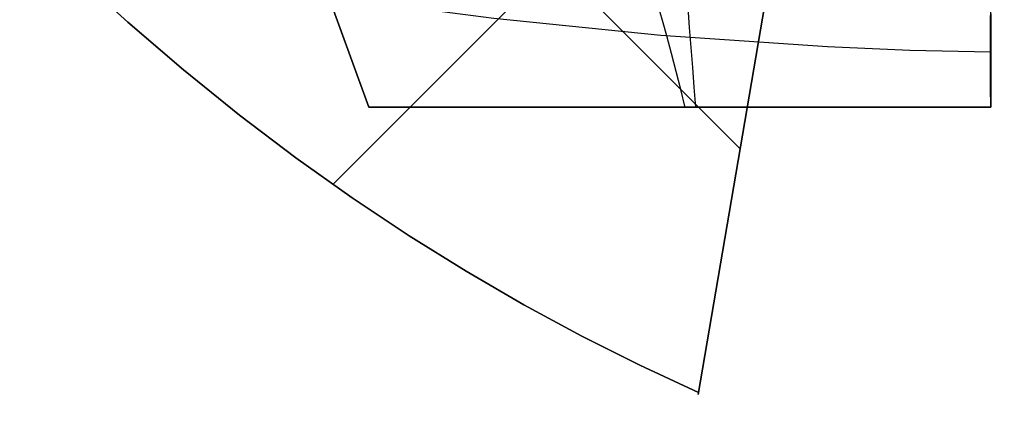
# Model space of a CAD drawing. Header units: millimetres. Extents: x -1690 to 192, y -898 to 54.
# Tile 110 of 256: x -1666.132 to -1663.758, y 40.064 to 41.001. Entities that reach past the tile are written whole.
import ezdxf

# ---------------------------------------------------------------- set-up
doc = ezdxf.new("R2010")
doc.units = ezdxf.units.MM
doc.header["$MEASUREMENT"] = 0
doc.layers.add('OVIDIO 186x93x72h', color=7, linetype='Continuous')

msp = doc.modelspace()

# ---------------------------------------------------------------- linework, layer by layer
at = {"layer": 'OVIDIO 186x93x72h'}
for points in [[(-1666.0616, 42.9086), (-1665.2906, 40.7903)], [(-1665.2906, 40.7903), (-1666.0616, 42.9086)], [(-1664.3948, 40.6899), (-1665.5277, 41.8228)], [(-1665.3773, 40.6041), (-1664.261, 41.7203)], [(-1663.7906, 40.7903), (-1665.2906, 40.7903)], [(-1665.2906, 40.7903), (-1663.7906, 40.7903)]]:
    msp.add_lwpolyline(points, dxfattribs=at)
at = {"layer": 'OVIDIO 186x93x72h', "extrusion": (0, 1.59187e-08, 1)}
for points in [[(-1665.2906, 40.7903), (-1666.0615, 42.9083)], [(-1666.0615, 42.9083), (-1665.2906, 40.7903)]]:
    msp.add_lwpolyline(points, dxfattribs=at)
at = {"layer": 'OVIDIO 186x93x72h', "extrusion": (0.265507, 0.881208, -0.391124)}
for points in [[(1560.8484, 428.9805), (1606.4681, 488.2006)], [(1606.4681, 488.2006), (1560.8484, 428.9805)]]:
    msp.add_lwpolyline(points, dxfattribs=at)
at = {"layer": 'OVIDIO 186x93x72h', "extrusion": (1.17502e-06, 6.8884e-06, 1)}
for points in [[(-1664.4959, 40.0972), (-1664.2229, 41.6977)], [(-1664.2229, 41.6977), (-1664.4959, 40.0972)]]:
    msp.add_lwpolyline(points, dxfattribs=at)
at = {"layer": 'OVIDIO 186x93x72h', "extrusion": (0.26535, 0.881271, -0.391089)}
for points in [[(1605.5763, 488.2029), (1603.4609, 485.4553)], [(1603.4609, 485.4553), (1605.5763, 488.2029)]]:
    msp.add_lwpolyline(points, dxfattribs=at)
at = {"layer": 'OVIDIO 186x93x72h', "extrusion": (0.26556, 0.881185, -0.391139)}
for points in [[(1560.844, 427.4986), (1607.1643, 487.6169)], [(1607.1643, 487.6169), (1560.844, 427.4986)]]:
    msp.add_lwpolyline(points, dxfattribs=at)
at = {"layer": 'OVIDIO 186x93x72h', "extrusion": (0.265352, 0.881275, -0.39108)}
msp.add_lwpolyline([(1603.5499, 485.3922), (1605.4757, 487.8936)], dxfattribs=at)
at = {"layer": 'OVIDIO 186x93x72h', "extrusion": (0.12261, 0.276068, 0.953286)}
msp.add_lwpolyline([(1536.7736, 825.8137), (1536.7736, 824.3137)], dxfattribs=at)
at = {"layer": 'OVIDIO 186x93x72h', "extrusion": (0, 1, 0)}
for points in [[(1665.2906, 717.3736), (1663.7906, 717.3736)], [(1663.7906, 717.3736), (1665.2906, 717.3736)], [(749.1111, 718.8736), (1663.7906, 718.8736)], [(749.1111, 717.3736), (1663.7906, 717.3736)], [(1663.7906, 717.3736), (749.1111, 717.3736)], [(1663.7906, 718.8736), (749.1111, 718.8736)]]:
    msp.add_lwpolyline(points, dxfattribs=at)
at = {"layer": 'OVIDIO 186x93x72h', "extrusion": (0.265358, 0.881269, -0.391088)}
for points in [[(1605.3722, 487.5675), (1603.6359, 485.3123)], [(1603.6359, 485.3123), (1605.3722, 487.5675)]]:
    msp.add_lwpolyline(points, dxfattribs=at)
at = {"layer": 'OVIDIO 186x93x72h'}
for points in [[(-1666.1324, 41.2426, 717.3674), (-1666.0031, 41.1163, 717.3681), (-1665.8712, 40.9955, 717.3699), (-1665.7374, 40.8804, 717.3719), (-1665.6023, 40.7713, 717.3736), (-1665.4667, 40.6684, 717.3743), (-1665.3304, 40.5715, 717.3744), (-1665.1934, 40.4803, 717.374), (-1665.0555, 40.3945, 717.3736), (-1664.9167, 40.3138, 717.3734), (-1664.777, 40.2382, 717.3735), (-1664.6364, 40.1676, 717.3736), (-1664.4951, 40.1021, 717.3736)], [(-1664.4951, 40.1021, 717.3736), (-1664.6364, 40.1676, 717.3736), (-1664.777, 40.2382, 717.3735), (-1664.9167, 40.3138, 717.3734), (-1665.0555, 40.3945, 717.3736), (-1665.1934, 40.4803, 717.374), (-1665.3304, 40.5715, 717.3744), (-1665.4667, 40.6684, 717.3743), (-1665.6023, 40.7713, 717.3736), (-1665.7374, 40.8804, 717.3719), (-1665.8712, 40.9955, 717.3699), (-1666.0031, 41.1163, 717.3681), (-1666.1324, 41.2426, 717.3674)], [(-1663.7906, 40.7903, 718.8736), (-1663.7906, 40.8576, 718.8724), (-1663.7906, 40.9249, 718.869), (-1663.7906, 40.992, 718.8632), (-1663.7906, 41.0589, 718.8552)], [(-1663.7907, 40.923, 717.356), (-1663.9858, 40.9274, 717.3563), (-1664.184, 40.9358, 717.358), (-1664.5859, 40.9636, 717.3641), (-1664.9893, 41.0044, 717.3706), (-1665.3874, 41.0563, 717.3736)], [(-1664.5275, 40.7899, 717.3736), (-1664.5383, 40.8333, 717.373), (-1664.5493, 40.8766, 717.3711), (-1664.5605, 40.9197, 717.3681), (-1664.5719, 40.9624, 717.3639), (-1664.5804, 40.9937, 717.3601), (-1664.589, 41.0247, 717.3558)], [(-1664.5018, 40.7903, 718.8736), (-1664.5055, 40.8383, 718.873), (-1664.5093, 40.8865, 718.8714), (-1664.513, 40.9347, 718.8686), (-1664.5168, 40.9829, 718.8648), (-1664.5205, 41.031, 718.8599)], [(-1663.7906, 40.7903, 717.3736), (-1663.7906, 40.8067, 717.3733), (-1663.7907, 40.8231, 717.3725), (-1663.7908, 40.8395, 717.3711), (-1663.7908, 40.8558, 717.3692), (-1663.7909, 40.872, 717.3668), (-1663.7909, 40.8881, 717.3638), (-1663.791, 40.9041, 717.3603), (-1663.791, 40.92, 717.3563), (-1663.791, 40.9358, 717.3518), (-1663.791, 40.9514, 717.3468), (-1663.791, 40.9668, 717.3413), (-1663.791, 40.982, 717.3353), (-1663.791, 40.997, 717.3288), (-1663.791, 41.0118, 717.3218)], [(-1663.791, 41.0118, 717.3218), (-1663.791, 40.997, 717.3288), (-1663.791, 40.982, 717.3353), (-1663.791, 40.9668, 717.3413), (-1663.791, 40.9514, 717.3468), (-1663.791, 40.9358, 717.3518), (-1663.791, 40.92, 717.3563), (-1663.791, 40.9041, 717.3603), (-1663.7909, 40.8881, 717.3638), (-1663.7909, 40.872, 717.3668), (-1663.7908, 40.8558, 717.3692), (-1663.7908, 40.8395, 717.3711), (-1663.7907, 40.8231, 717.3725), (-1663.7906, 40.8067, 717.3733), (-1663.7906, 40.7903, 717.3736)], [(-1663.7906, 41.0157, 718.8608), (-1663.7906, 40.97, 718.8655), (-1663.7906, 40.9245, 718.8691), (-1663.7906, 40.8794, 718.8716), (-1663.7906, 40.8347, 718.8731), (-1663.7906, 40.7903, 718.8736)]]:
    msp.add_polyline3d(points, dxfattribs=at)

doc.saveas('drawing.dxf')
